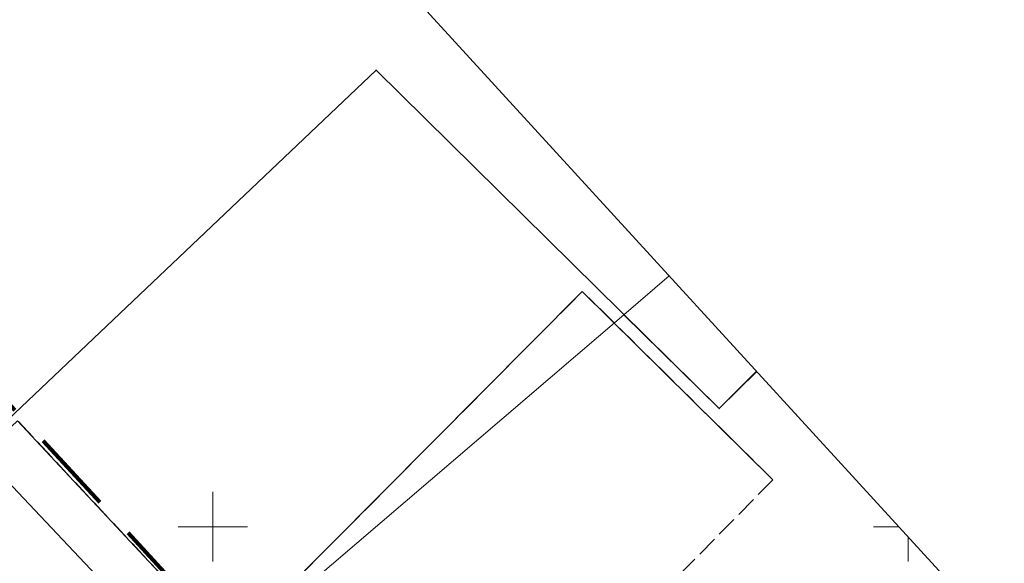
# Model space of a CAD drawing. Header units: metres. Extents: x 0 to 6446955, y 0 to 5658558.
# Tile 82 of 188: x 6441036 to 6441107, y 5654747 to 5654786. Entities that reach past the tile are written whole.
import ezdxf

# ---------------------------------------------------------------- set-up
doc = ezdxf.new("R2010")
doc.units = ezdxf.units.M
doc.header["$MEASUREMENT"] = 0
for name, pattern in [('1.5_0.5', [2, 1.5, -0.5]), ('2', [0.9, 0.6, -0.3]), ('PRZER2-1', [3, 2, -1]), ('PRZER3-1', [4, 3, -1])]:
    doc.linetypes.add(name, pattern=pattern)
doc.layers.get('0').update_dxf_attribs({"color": 2, "linetype": 'CONTINUOUS', "lineweight": 5})
doc.layers.add('1ramki', color=7, linetype='PRZER2-1', lineweight=18)
doc.layers.add('z - MPZT', color=121, linetype='PRZER3-1', lineweight=18)
for name, color, linetype in [('217-kontur klasyfikacyjny', 7, 'CONTINUOUS'), ('218-kontur użytku gruntowego', 7, 'CONTINUOUS'), ('krawężnik', 7, 'CONTINUOUS'), ('obszar utwardzony', 7, 'CONTINUOUS'), ('ogrodzenie trwałe', 7, 'CONTINUOUS'), ('Zakres', 7, 'CONTINUOUS')]:
    doc.layers.add(name, color=color, linetype=linetype)
doc.linetypes.add('902-500', pattern='A,3.75,0,[1,ksztalty.shx,S=0.5,R=0,X=0,Y=0],3.75', length=7.5)
doc.linetypes.add('NLZ', pattern='A,3,-1,[35,msgB.shx,S=0.008,R=0,X=-0.5,Y=0],3', length=7)

msp = doc.modelspace()

# ---------------------------------------------------------------- linework, layer by layer
at = {"color": 0, "lineweight": 13}
for p, q in [((6441050, 5654750), (6441050, 5654752.5)), ((6441050, 5654750), (6441050, 5654752.5)), ((6441047.5, 5654750), (6441052.5, 5654750)), ((6441047.5, 5654750), (6441052.5, 5654750)), ((6441047.5, 5654750), (6441052.5, 5654750)), ((6441047.5, 5654750), (6441052.5, 5654750)), ((6441050, 5654747.5), (6441050, 5654750)), ((6441050, 5654747.5), (6441050, 5654750)), ((6441097.5, 5654750), (6441099.334, 5654750)), ((6441097.5, 5654750), (6441099.334, 5654750)), ((6441097.5, 5654750), (6441099.334, 5654750)), ((6441097.5, 5654750), (6441099.334, 5654750)), ((6441100, 5654747.5), (6441100, 5654749.273)), ((6441100, 5654747.5), (6441100, 5654749.273))]:
    msp.add_line(p, q, dxfattribs=at)
at = {"layer": '1ramki', "color": 0, "linetype": 'Continuous', "lineweight": 13, "flags": 128}
msp.add_lwpolyline([(6441006.976, 5654850.87), (6441297.309, 5654533.78), (6441194.112, 5654439.161), (6440903.779, 5654756.251)], close=True, dxfattribs=at)
at = {"layer": '217-kontur klasyfikacyjny', "color": 3, "linetype": 'Continuous', "lineweight": 13}
msp.add_lwpolyline([(6441079.56, 5654765.24), (6441082.825, 5654768.031)], dxfattribs=at)
at = {"layer": '217-kontur klasyfikacyjny', "color": 3, "linetype": 'Continuous', "lineweight": 13, "flags": 128}
msp.add_lwpolyline([(6441041.16, 5654732.41), (6441079.56, 5654765.24)], dxfattribs=at)
at = {"layer": '218-kontur użytku gruntowego', "color": 3, "linetype": 'Continuous', "lineweight": 13, "flags": 128}
for points in [[(6441079.56, 5654765.24), (6441041.16, 5654732.41)], [(6441041.16, 5654732.41), (6441079.56, 5654765.24)], [(6441086.41, 5654758.49), (6441079.56, 5654765.24)], [(6441079.56, 5654765.24), (6441086.41, 5654758.49)]]:
    msp.add_lwpolyline(points, dxfattribs=at)
at = {"layer": '218-kontur użytku gruntowego', "color": 3, "linetype": 'Continuous', "lineweight": 13}
for points in [[(6441086.41, 5654758.49), (6441089.108, 5654761.169)], [(6441089.108, 5654761.169), (6441086.41, 5654758.49)]]:
    msp.add_lwpolyline(points, dxfattribs=at)
at = {"layer": 'krawężnik', "color": 7, "linetype": 'Continuous', "lineweight": 13, "flags": 128}
msp.add_lwpolyline([(6441090.27, 5654753.38), (6441076.57, 5654766.92), (6441051.16, 5654741.34), (6441035.96, 5654757.62), (6441027.7, 5654749.87), (6441039.59, 5654737.11), (6441043.24, 5654740.55), (6441043.82, 5654739.06), (6441043.94, 5654737.57), (6441043.46, 5654736.3), (6441042.78, 5654735.26), (6441040.97, 5654733.58), (6441046.42, 5654727.73), (6441048.25, 5654729.43), (6441049.6, 5654730.12), (6441051.16, 5654730.24), (6441053.32, 5654729.37), (6441049.9, 5654726.12), (6441056.64, 5654718.76), (6441060.32, 5654722.19), (6441061.02, 5654721.46)], dxfattribs=at)
at = {"layer": 'obszar utwardzony', "color": 7, "linetype": '1.5_0.5', "lineweight": 13, "flags": 128}
msp.add_lwpolyline([(6441090.27, 5654753.38), (6441076.57, 5654766.92), (6441051.16, 5654741.34), (6441035.96, 5654757.62), (6441027.7, 5654749.87), (6441039.59, 5654737.11), (6441043.24, 5654740.55), (6441043.82, 5654739.06), (6441043.94, 5654737.57), (6441043.46, 5654736.3), (6441042.78, 5654735.26), (6441040.97, 5654733.58), (6441046.42, 5654727.73), (6441048.25, 5654729.43), (6441049.6, 5654730.12), (6441051.16, 5654730.24), (6441053.32, 5654729.37), (6441049.9, 5654726.12), (6441056.64, 5654718.76), (6441060.32, 5654722.19), (6441061.02, 5654721.46), (6441075, 5654737.84), (6441075.24, 5654738.09)], close=True, dxfattribs=at)
at = {"layer": 'ogrodzenie trwałe', "color": 7, "linetype": '902-500', "lineweight": 35}
msp.add_lwpolyline([(6441089.102, 5654761.175), (6441086.41, 5654758.49), (6441061.74, 5654782.83), (6441025.79, 5654748.73)], dxfattribs=at)
at = {"layer": 'z - MPZT', "linetype": 'NLZ', "lineweight": 35}
msp.add_lwpolyline([(6441134.063, 5654648.54), (6441120.542, 5654662.884), (6441017.553, 5654771.991), (6440984.7, 5654806.795)], dxfattribs=at)
at = {"layer": 'Zakres', "color": 6, "linetype": '2', "lineweight": 100, "ltscale": 10, "flags": 128}
msp.add_lwpolyline([(6441211.03, 5654460.14), (6441266.77, 5654512.35), (6441224.8, 5654559.63), (6441178.57, 5654603.37), (6440988.78, 5654809.39), (6440937.98, 5654767.06), (6441124.95, 5654563.86), (6441139.06, 5654527.87)], close=True, dxfattribs=at)

doc.saveas('drawing.dxf')
